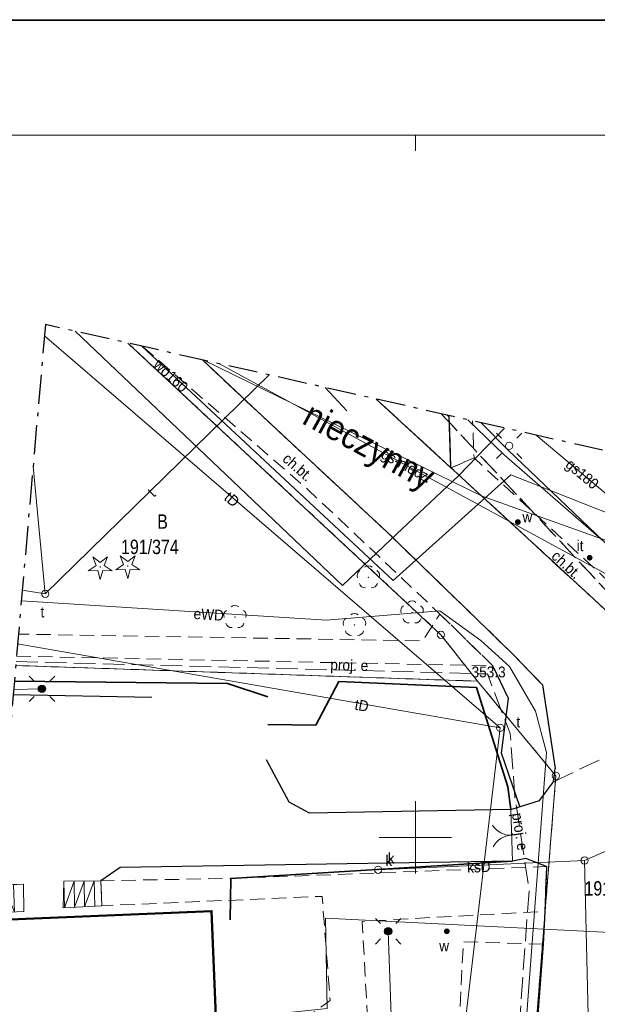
# Model space of a CAD drawing. Header units: metres. Extents: x 6605396 to 6605688, y 5559202 to 5559407.
# Tile 11 of 12: x 6605573 to 6605613, y 5559338 to 5559407. Entities that reach past the tile are written whole.
import ezdxf

# ---------------------------------------------------------------- set-up
doc = ezdxf.new("R2010")
doc.units = ezdxf.units.M
doc.header["$MEASUREMENT"] = 0
for name, pattern in [('1.0_0.5', [1.5, 1, -0.5]), ('1.5_0.5', [2, 1.5, -0.5]), ('212-500', [3.5, 2, -0.625, 0.25, -0.625]), ('219-500', [0]), ('egkk-500', [2, 1.5, -0.5]), ('egug-500', [1, 0.5, -0.5]), ('otob_500', [0])]:
    doc.linetypes.add(name, pattern=pattern)
doc.layers.get('0').update_dxf_attribs({"color": 2, "linetype": 'CONTINUOUS', "lineweight": 5})
for name, color, linetype in [('202-punkt graniczny', 7, 'CONTINUOUS'), ('203-punkt graniczny', 7, 'CONTINUOUS'), ('210-oznaczenie konturu użytku gruntowego', 7, 'CONTINUOUS'), ('211-numer działki ewidencyjnej', 7, 'CONTINUOUS'), ('217-kontur klasyfikacyjny', 7, 'CONTINUOUS'), ('218-kontur użytku gruntowego', 7, 'CONTINUOUS'), ('219-działka ewidencyjna', 7, 'CONTINUOUS'), ('312-budynek ewidencyjny', 7, 'CONTINUOUS'), ('brama', 7, 'CONTINUOUS'), ('chodnik', 7, 'CONTINUOUS'), ('chodnik-Atr17', 7, 'CONTINUOUS'), ('drzewo iglaste', 7, 'CONTINUOUS'), ('drzewo liściaste', 7, 'CONTINUOUS'), ('inny obiekt zagospodarowania terenu', 7, 'CONTINUOUS'), ('inny obiekt zagospodarowania terenu-Atr17', 7, 'CONTINUOUS'), ('jezdnia', 7, 'CONTINUOUS'), ('komora podziemna', 7, 'CONTINUOUS'), ('krawężnik', 7, 'CONTINUOUS'), ('latarnia', 7, 'CONTINUOUS'), ('maszt oświetleniowy', 7, 'CONTINUOUS'), ('Obszar opracowania', 7, 'CONTINUOUS'), ('obszar utwardzony', 7, 'CONTINUOUS'), ('ogrodzenie trwałe', 7, 'CONTINUOUS'), ('pikieta naturalna', 7, 'CONTINUOUS'), ('pikieta naturalna-Atr2', 7, 'CONTINUOUS'), ('przewód elektroenergetyczny podziemny', 7, 'CONTINUOUS'), ('przewód elektroenergetyczny podziemny - ob. projektowany', 7, 'CONTINUOUS'), ('przewód elektroenergetyczny podziemny - ob. projektowany-Atr1', 7, 'CONTINUOUS'), ('przewód elektroenergetyczny podziemny-Atr1', 7, 'CONTINUOUS'), ('przewód gazowy', 7, 'CONTINUOUS'), ('przewód gazowy-Atr1', 7, 'CONTINUOUS'), ('przewód gazowy-Atr6', 7, 'CONTINUOUS'), ('przewód kanalizacyjny', 7, 'CONTINUOUS'), ('przewód kanalizacyjny-Atr1', 7, 'CONTINUOUS'), ('przewód telekomunikacyjny podziemny', 7, 'CONTINUOUS'), ('przewód telekomunikacyjny podziemny-Atr1', 7, 'CONTINUOUS'), ('przewód wodociągowy', 7, 'CONTINUOUS'), ('przewód wodociągowy-Atr1', 7, 'CONTINUOUS'), ('Punkt budynku', 7, 'CONTINUOUS'), ('Ramki i opis wydruku', 7, 'CONTINUOUS'), ('schody w ciągu komunikacyjnym', 7, 'CONTINUOUS'), ('studnia kanalizacyjna', 7, 'CONTINUOUS'), ('studnia kanalizacyjna-Atr17', 7, 'CONTINUOUS'), ('Wstawianie ramki sekcyjnej z opisem', 7, 'CONTINUOUS'), ('właz do komory lub kanału - okrągły', 7, 'CONTINUOUS'), ('właz do komory lub kanału - okrągły-Atr17', 7, 'CONTINUOUS'), ('zasuwa lub zawór', 7, 'CONTINUOUS'), ('zasuwa lub zawór-Atr17', 7, 'CONTINUOUS')]:
    doc.layers.add(name, color=color, linetype=linetype)
doc.styles.get("Standard").update_dxf_attribs({"font": 'Working1250.shx', "width": 0.75})
doc.linetypes.add('902-500', pattern='A,3.75,0,[1,ksztalty.shx,S=0.5,R=0,X=0,Y=0],3.75', length=7.5)

# ---------------------------------------------------------------- blocks, each defined once
blk = doc.blocks.new('PUNKTBUD')
at = {"color": 0}
blk.add_circle((0, 0), 0.045, dxfattribs=at)
blk = doc.blocks.new('202')
at = {"color": 0, "linetype": 'Continuous', "lineweight": 0}
blk.add_circle((0, 0), 0.25, dxfattribs=at)
blk = doc.blocks.new('203')
at = {"linetype": 'Continuous', "lineweight": 0}
h = blk.add_hatch(color=0, dxfattribs=at)
edge = h.paths.add_edge_path()
edge.add_arc((0, 0), 0.045, 0, 360)
blk = doc.blocks.new('OP021')
at = {"linetype": 'Continuous', "lineweight": 13}
h = blk.add_hatch(color=0, dxfattribs=at)
edge = h.paths.add_edge_path()
edge.add_arc((0, 0), 0.05, 0, 360)
at = {"color": 0, "linetype": 'Continuous', "lineweight": 13}
for centre, start, end in [((0, 0.4), 49.272, 130.728), ((-0.38, 0.124), 121.308, 202.548), ((0.38, 0.124), 337.452, 58.692), ((-0.235, -0.324), 193.221, 274.871), ((0.235, -0.324), 265.129, 346.779)]:
    blk.add_arc(centre, 0.4, start, end, dxfattribs=at)
blk = doc.blocks.new('US15')
at = {"color": 0, "linetype": 'Continuous', "lineweight": 13}
blk.add_circle((0, 0), 0.25, dxfattribs=at)
blk = doc.blocks.new('US22')
at = {"color": 0, "linetype": 'Continuous', "lineweight": 13}
blk.add_circle((0, 0), 0.25, dxfattribs=at)
blk = doc.blocks.new('SUEM')
at = {"linetype": 'Continuous'}
h = blk.add_hatch(color=0, dxfattribs=at)
h.dxf.hatch_style = 1
edge = h.paths.add_edge_path()
edge.add_arc((0, 0), 0.25, 0, 360)
at = {"color": 0, "linetype": 'Continuous'}
for p, q in [((-0.53, 0.531), (-0.882, 0.885)), ((0.532, 0.531), (0.884, 0.885)), ((-0.53, -0.53), (-0.882, -0.883)), ((0.532, -0.53), (0.884, -0.883))]:
    blk.add_line(p, q, dxfattribs=at)
blk.add_circle((0, 0), 0.25, dxfattribs=at)
blk = doc.blocks.new('SM01')
at = {"color": 0, "linetype": 'Continuous', "lineweight": 13}
for p, q in [((-0.53, 0.531), (-0.883, 0.884)), ((0.531, 0.531), (0.884, 0.884)), ((-0.53, -0.53), (-0.883, -0.883)), ((0.531, -0.53), (0.884, -0.883))]:
    blk.add_line(p, q, dxfattribs=at)
blk.add_circle((0, 0), 0.25, dxfattribs=at)
blk = doc.blocks.new('US25')
at = {"linetype": 'Continuous', "lineweight": 0}
h = blk.add_hatch(color=0, dxfattribs=at)
edge = h.paths.add_edge_path()
edge.add_arc((0, 0), 0.2, 0, 360)
blk = doc.blocks.new('OK02')
at = {"color": 0, "linetype": 'Continuous', "lineweight": 0}
for centre, start, end in [((-1.5, 0), 0, 60), ((1.5, 0), 120, 180)]:
    blk.add_arc(centre, 1.5, start, end, dxfattribs=at)
blk = doc.blocks.new('PW01')
at = {"linetype": 'Continuous', "lineweight": 13}
h = blk.add_hatch(color=0, dxfattribs=at)
edge = h.paths.add_edge_path()
edge.add_arc((0, 0), 0.045, 0, 360)
blk = doc.blocks.new('OP011')
at = {"linetype": 'Continuous', "lineweight": 13}
h = blk.add_hatch(color=0, dxfattribs=at)
edge = h.paths.add_edge_path()
edge.add_arc((0, 0), 0.05, 0, 360)
at = {"color": 0, "linetype": 'Continuous', "lineweight": 13}
for p, q in [((-0.283, 0.093), (-0.512, 0.706)), ((-0.512, 0.706), (0, 0.299)), ((0, 0.299), (0.512, 0.706)), ((0.512, 0.706), (0.283, 0.093)), ((-0.828, -0.268), (-0.283, 0.093)), ((0.283, 0.093), (0.828, -0.268)), ((-0.175, -0.24), (-0.828, -0.268)), ((0, -0.87), (-0.175, -0.24)), ((0.175, -0.24), (0, -0.87)), ((0.828, -0.268), (0.175, -0.24))]:
    blk.add_line(p, q, dxfattribs=at)

msp = doc.modelspace()

# ---------------------------------------------------------------- linework, layer by layer
at = {"layer": '217-kontur klasyfikacyjny', "color": 92, "linetype": 'egkk-500', "lineweight": 18, "flags": 128}
msp.add_lwpolyline([(6605601.789, 5559379.313), (6605620.63, 5559359.11)], dxfattribs=at)
at = {"layer": '218-kontur użytku gruntowego', "color": 3, "linetype": 'egug-500', "lineweight": 18, "flags": 128}
for points in [[(6605580.105, 5559384.205), (6605601.77, 5559364.02)], [(6605601.77, 5559364.02), (6605580.105, 5559384.205)], [(6605620.63, 5559359.11), (6605601.789, 5559379.313)], [(6605601.789, 5559379.313), (6605620.63, 5559359.11)], [(6605601.77, 5559364.02), (6605604.3, 5559360.81)], [(6605604.3, 5559360.81), (6605601.77, 5559364.02)], [(6605604.3, 5559360.81), (6605572.353, 5559361.895)], [(6605572.353, 5559361.895), (6605604.3, 5559360.81)], [(6605604.3, 5559360.81), (6605609.72, 5559354.26)], [(6605609.72, 5559354.26), (6605604.3, 5559360.81)], [(6605609.72, 5559354.26), (6605604.2, 5559284.6)], [(6605604.2, 5559284.6), (6605609.72, 5559354.26)]]:
    msp.add_lwpolyline(points, dxfattribs=at)
at = {"layer": '219-działka ewidencyjna', "color": 7, "linetype": '219-500', "lineweight": 18, "flags": 128}
for points in [[(6605601.77, 5559364.02), (6605580.105, 5559384.205)], [(6605604.3, 5559360.81), (6605601.77, 5559364.02)], [(6605572.353, 5559361.895), (6605604.3, 5559360.81)], [(6605604.3, 5559360.81), (6605609.72, 5559354.26)], [(6605604.2, 5559284.6), (6605609.72, 5559354.26)]]:
    msp.add_lwpolyline(points, dxfattribs=at)
at = {"layer": '312-budynek ewidencyjny', "color": 7, "linetype": 'Continuous', "lineweight": 50, "flags": 128}
for points in [[(6605570.817, 5559344.283), (6605585.9, 5559344.9)], [(6605585.9, 5559344.9), (6605587.29, 5559311.33)]]:
    msp.add_lwpolyline(points, dxfattribs=at)
at = {"layer": 'brama', "color": 7, "linetype": 'otob_500', "lineweight": 18, "flags": 128}
msp.add_lwpolyline([(6605606.72, 5559348.35), (6605606.6, 5559351.94)], dxfattribs=at)
at = {"layer": 'chodnik', "color": 7, "linetype": '1.0_0.5', "lineweight": 18, "flags": 128}
for points in [[(6605581.12, 5559383.976), (6605592.58, 5559374.06), (6605601.7, 5559365.45)], [(6605601.7, 5559365.45), (6605605.36, 5559361.87), (6605606.44, 5559359.62), (6605605.96, 5559355.82), (6605607.22, 5559352.13), (6605608.58, 5559352.55), (6605609.56, 5559353.85), (6605609.68, 5559354.77), (6605608.8, 5559360.55), (6605606.66, 5559362.76), (6605598.06, 5559371.11), (6605589.07, 5559379.47), (6605585.272, 5559383.04)], [(6605602.199, 5559379.221), (6605602.34, 5559379.09)], [(6605602.34, 5559379.09), (6605602.46, 5559375.57), (6605604.06, 5559376.26), (6605603.963, 5559378.823)], [(6605572.409, 5559362.536), (6605605.36, 5559361.87), (6605601.7, 5559365.45), (6605600.5, 5559363.6), (6605572.542, 5559364.066)]]:
    msp.add_lwpolyline(points, dxfattribs=at)
for points in [[(6605602.46, 5559375.57), (6605602.64, 5559375.41), (6605611.74, 5559367.04), (6605618.54, 5559360.73), (6605619.07, 5559360.3), (6605619.91, 5559359.9), (6605620.81, 5559359.69), (6605621.83, 5559359.69), (6605622.94, 5559360.02), (6605625.4, 5559361.2), (6605624.84, 5559362.72), (6605622.11, 5559361.4), (6605621.28, 5559361.31), (6605620.51, 5559361.43), (6605619.8, 5559361.76), (6605612.99, 5559368.06), (6605604.06, 5559376.26)], [(6605578.25, 5559347), (6605578.32, 5559345.27), (6605593.55, 5559345.92), (6605594.11, 5559338.72), (6605589.56, 5559335.44), (6605592.25, 5559334.09), (6605593.05, 5559333.25), (6605593.35, 5559327.1), (6605589.77, 5559326.72), (6605589.39, 5559330.13), (6605588.09, 5559330.01), (6605588, 5559322.84), (6605589.93, 5559322.81), (6605589.93, 5559324.73), (6605593.06, 5559324.94), (6605593.08, 5559322.97), (6605590.07, 5559322.71), (6605590.17, 5559317.09), (6605590.25, 5559315.58), (6605590.43, 5559311.83), (6605594.1, 5559312.1), (6605594.47, 5559303.46), (6605597.19, 5559303.54), (6605601.51, 5559303.65), (6605601.17, 5559311.35), (6605605.44, 5559311.45), (6605606.39, 5559311.46), (6605606.71, 5559315.11), (6605606.83, 5559315.56), (6605607.41, 5559323.08), (6605607.5, 5559323.21), (6605607.61, 5559325.02), (6605604.97, 5559325.33), (6605604.83, 5559322.69), (6605597.5, 5559322.99), (6605596.32, 5559344.19), (6605608.96, 5559344.88), (6605609.07, 5559347.98), (6605587.24, 5559347.16)], [(6605608.84, 5559342.6), (6605603.32, 5559342.78), (6605603.08, 5559337.73), (6605608.46, 5559337.44)]]:
    msp.add_lwpolyline(points, close=True, dxfattribs=at)
at = {"layer": 'jezdnia', "color": 7, "linetype": '1.5_0.5', "lineweight": 18, "flags": 128}
for points in [[(6605585.272, 5559383.04), (6605589.07, 5559379.47), (6605598.06, 5559371.11), (6605606.66, 5559362.76), (6605608.8, 5559360.55), (6605609.68, 5559354.77), (6605609.56, 5559353.85)], [(6605609.56, 5559353.85), (6605621.83, 5559359.69), (6605620.81, 5559359.69), (6605619.91, 5559359.9), (6605619.07, 5559360.3), (6605618.54, 5559360.73), (6605611.74, 5559367.04), (6605602.64, 5559375.41), (6605597.3, 5559380.326)]]:
    msp.add_lwpolyline(points, dxfattribs=at)
at = {"layer": 'krawężnik', "color": 7, "linetype": 'Continuous', "lineweight": 25, "flags": 128}
for points in [[(6605585.272, 5559383.04), (6605589.07, 5559379.47), (6605598.06, 5559371.11), (6605606.66, 5559362.76), (6605608.8, 5559360.55), (6605609.68, 5559354.77)], [(6605602.46, 5559375.57), (6605597.296, 5559380.327)], [(6605602.46, 5559375.57), (6605602.34, 5559379.09), (6605602.199, 5559379.221)], [(6605620.81, 5559359.69), (6605619.91, 5559359.9), (6605619.07, 5559360.3), (6605618.54, 5559360.73), (6605611.74, 5559367.04), (6605602.64, 5559375.41), (6605602.46, 5559375.57)], [(6605607.22, 5559352.13), (6605605.96, 5559355.82), (6605606.44, 5559359.62), (6605605.36, 5559361.87)], [(6605572.178, 5559359.891), (6605581.76, 5559359.7)], [(6605606.6, 5559351.94), (6605592.68, 5559351.67), (6605591.27, 5559352.44), (6605589.7, 5559355.37)], [(6605606.6, 5559351.94), (6605608.58, 5559352.55), (6605609.56, 5559353.85), (6605609.68, 5559354.77)], [(6605609.07, 5559347.98), (6605607.65, 5559348.55), (6605606.72, 5559348.35), (6605579.57, 5559347.92), (6605578.25, 5559347)], [(6605609.07, 5559347.98), (6605608.96, 5559344.88), (6605608.84, 5559342.6), (6605608.46, 5559337.44), (6605608.16, 5559334.36), (6605607.64, 5559326.41), (6605607.52, 5559325.13), (6605604.89, 5559325.45), (6605604.73, 5559322.72)]]:
    msp.add_lwpolyline(points, dxfattribs=at)
at = {"layer": 'Obszar opracowania', "color": 7, "linetype": '212-500', "lineweight": 25, "flags": 128}
msp.add_lwpolyline([(6605574.41, 5559385.49), (6605566.82, 5559298.44), (6605521.47, 5559277.55), (6605522.93, 5559208.52), (6605592.75, 5559210.86), (6605640.73, 5559236.61), (6605668.25, 5559364.32)], close=True, dxfattribs=at)
at = {"layer": 'obszar utwardzony', "color": 7, "linetype": '1.5_0.5', "lineweight": 18, "flags": 128}
msp.add_lwpolyline([(6605597.296, 5559380.327), (6605602.46, 5559375.57), (6605602.34, 5559379.09), (6605602.199, 5559379.221)], dxfattribs=at)
at = {"layer": 'ogrodzenie trwałe', "color": 7, "linetype": '902-500', "lineweight": 35, "flags": 128}
for points in [[(6605589.79, 5559359.72), (6605587, 5559360.64), (6605572.258, 5559360.806)], [(6605606.6, 5559351.94), (6605606.39, 5559353.49), (6605604.24, 5559360.37), (6605594.71, 5559360.79), (6605593.11, 5559357.77), (6605589.79, 5559357.8)], [(6605606.72, 5559348.35), (6605587.24, 5559347.16), (6605587.18, 5559344.3)]]:
    msp.add_lwpolyline(points, dxfattribs=at)
at = {"layer": 'przewód elektroenergetyczny podziemny', "color": 1, "linetype": 'Continuous', "lineweight": 18, "flags": 128}
for points in [[(6605626.72, 5559356.94), (6605623.16, 5559360.8), (6605606.42, 5559376.79), (6605604.547, 5559378.691)], [(6605572.743, 5559366.371), (6605593.86, 5559365.02), (6605601.69, 5559365.68), (6605604.52, 5559363.62)], [(6605604.52, 5559363.62), (6605606.51, 5559361.83), (6605608.32, 5559358.74), (6605609.08, 5559355.87), (6605607.65, 5559336.9), (6605606.46, 5559320.95), (6605605.78, 5559314.82)], [(6605572.207, 5559360.227), (6605574.17, 5559360.28)], [(6605590.942, 5559210.799), (6605591.33, 5559210.93), (6605593.89, 5559237.92), (6605595.99, 5559258.44), (6605597.99, 5559272.92), (6605599.03, 5559274.03), (6605604.31, 5559284.94), (6605603.62, 5559300.19), (6605602.62, 5559311.72), (6605598.84, 5559323.47), (6605598.12, 5559343.5)]]:
    msp.add_lwpolyline(points, dxfattribs=at)
at = {"layer": 'przewód elektroenergetyczny podziemny - ob. projektowany', "color": 1, "linetype": '1.5_0.5', "lineweight": 18, "flags": 128}
msp.add_lwpolyline([(6605572.376, 5559362.167), (6605604.99, 5559361.31), (6605606.56, 5559357.19), (6605606.89, 5559352.77), (6605607.87, 5559346.42), (6605607.15, 5559336.38), (6605619.05, 5559335.46), (6605619.54, 5559334.17), (6605613.92, 5559321.94), (6605615.18, 5559317.13), (6605621.42, 5559314.07)], dxfattribs=at)
at = {"layer": 'przewód gazowy', "color": 52, "linetype": 'Continuous', "lineweight": 18, "flags": 128}
for points in [[(6605576.47, 5559385.025), (6605594.97, 5559367.43), (6605598.28, 5559370.59), (6605603, 5559375.05), (6605606.169, 5559378.325)], [(6605630.97, 5559342.28), (6605635.86, 5559352.52), (6605637.85, 5559356.8), (6605627.16, 5559361.65), (6605615.56, 5559366.95), (6605586.398, 5559382.786)], [(6605608.368, 5559377.829), (6605616.35, 5559371.13), (6605627.86, 5559362.62)], [(6605630.42, 5559342.56), (6605593.78, 5559344.42), (6605593.89, 5559338.17), (6605586.21, 5559337.35)]]:
    msp.add_lwpolyline(points, dxfattribs=at)
at = {"layer": 'przewód kanalizacyjny', "color": 34, "linetype": 'Continuous', "lineweight": 18, "flags": 128}
for points in [[(6605593.769, 5559381.123), (6605595.25, 5559379.52)], [(6605598.22, 5559241.19), (6605600.84, 5559255.41), (6605604.69, 5559271.21), (6605611.95, 5559302.08), (6605612.54, 5559313.34), (6605611.71, 5559348.4), (6605636.19, 5559359.14), (6605647.05, 5559355.53), (6605655.79, 5559351.81), (6605659.73, 5559350.24), (6605664.614, 5559347.448)], [(6605611.71, 5559348.4), (6605597.43, 5559347.76)]]:
    msp.add_lwpolyline(points, dxfattribs=at)
at = {"layer": 'przewód telekomunikacyjny podziemny', "color": 30, "linetype": 'Continuous', "lineweight": 18, "flags": 128}
for points in [[(6605574.341, 5559384.697), (6605605.87, 5559357.58)], [(6605574.4, 5559366.85), (6605589.898, 5559381.996)], [(6605603.631, 5559378.898), (6605606.15, 5559376.47), (6605622.77, 5559362.01), (6605625.67, 5559353.62), (6605629.49, 5559346.82)], [(6605574.4, 5559366.85), (6605573.552, 5559375.653)], [(6605572.807, 5559367.107), (6605574.4, 5559366.85)], [(6605572.484, 5559363.402), (6605605.87, 5559357.58)], [(6605605.87, 5559357.58), (6605603.35, 5559336.41), (6605627.64, 5559332.15), (6605648.45, 5559330.45), (6605659.856, 5559325.366)]]:
    msp.add_lwpolyline(points, dxfattribs=at)
at = {"layer": 'przewód wodociągowy', "color": 5, "linetype": 'Continuous', "lineweight": 18, "flags": 128}
for points in [[(6605630.28, 5559365.54), (6605629.29, 5559366.12), (6605606.6, 5559375.08), (6605598.46, 5559367.77), (6605581.089, 5559383.983)], [(6605630.52, 5559364.35), (6605604.63, 5559373.6), (6605585.361, 5559383.019)]]:
    msp.add_lwpolyline(points, dxfattribs=at)
at = {"layer": 'Ramki i opis wydruku', "color": 7, "linetype": 'Continuous', "lineweight": 13, "flags": 128}
for points in [[(6605396.12, 5559398.58), (6605688.12, 5559398.58), (6605688.12, 5559406.58), (6605396.12, 5559406.58)], [(6605396.17, 5559201.63), (6605688.07, 5559201.63), (6605688.07, 5559406.53), (6605396.17, 5559406.53)], [(6605396.17, 5559201.58), (6605688.07, 5559201.58), (6605688.07, 5559398.58), (6605396.17, 5559398.58)]]:
    msp.add_lwpolyline(points, close=True, dxfattribs=at)
at = {"layer": 'schody w ciągu komunikacyjnym', "color": 7, "linetype": 'Continuous', "lineweight": 18, "flags": 128}
for points in [[(6605572.89, 5559346.76), (6605572.92, 5559344.86), (6605572.92, 5559344.86), (6605570.861, 5559344.786), (6605571.026, 5559346.674), (6605572.89, 5559346.76), (6605572.19, 5559346.73), (6605572.28, 5559344.84), (6605571.49, 5559346.7), (6605571.58, 5559344.81), (6605570.873, 5559344.928), (6605570.88, 5559344.79)], [(6605578.25, 5559347), (6605578.32, 5559345.27), (6605578.32, 5559345.27), (6605575.64, 5559345.12), (6605575.64, 5559345.12), (6605575.69, 5559346.96), (6605575.69, 5559346.96), (6605578.25, 5559347), (6605575.69, 5559346.96), (6605575.72, 5559345.12), (6605576.39, 5559346.97), (6605576.42, 5559345.16), (6605577.09, 5559346.98), (6605577.12, 5559345.2), (6605577.79, 5559346.99), (6605577.82, 5559345.24)]]:
    msp.add_lwpolyline(points, dxfattribs=at)
at = {"layer": 'Wstawianie ramki sekcyjnej z opisem', "color": 7, "linetype": 'Continuous', "lineweight": 13, "flags": 128}
for points in [[(6605600, 5559397.5), (6605600, 5559398.58)], [(6605600, 5559347.5), (6605600, 5559352.5)], [(6605597.5, 5559350), (6605602.5, 5559350)]]:
    msp.add_lwpolyline(points, dxfattribs=at)

# ---------------------------------------------------------------- block references
at = {"layer": '202-punkt graniczny', "color": 7, "linetype": 'Continuous', "lineweight": 18}
for p in [(6605601.77, 5559364.02), (6605609.72, 5559354.26)]:
    msp.add_blockref('202', p, dxfattribs=at)
at = {"layer": '203-punkt graniczny', "color": 7, "linetype": 'Continuous', "lineweight": 18}
msp.add_blockref('203', (6605604.3, 5559360.81), dxfattribs=at)
at = {"layer": 'brama', "color": 7, "linetype": 'Continuous', "lineweight": 18, "rotation": 91.91399999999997}
msp.add_blockref('OK02', (6605606.66, 5559350.145), dxfattribs=at)
at = {"layer": 'drzewo iglaste', "color": 94, "linetype": 'Continuous', "lineweight": 18}
for p in [(6605578.2, 5559368.71), (6605580.1, 5559368.78)]:
    msp.add_blockref('OP011', p, dxfattribs=at)
at = {"layer": 'drzewo liściaste', "color": 94, "linetype": 'Continuous', "lineweight": 18}
for p in [(6605596.75, 5559367.99), (6605599.77, 5559365.56), (6605587.52, 5559365.24), (6605595.79, 5559364.7)]:
    msp.add_blockref('OP021', p, dxfattribs=at)
at = {"layer": 'inny obiekt zagospodarowania terenu', "color": 7, "linetype": 'Continuous', "lineweight": 18}
msp.add_blockref('US25', (6605612.06, 5559369.35), dxfattribs=at)
at = {"layer": 'komora podziemna', "color": 30, "linetype": 'Continuous', "lineweight": 18}
for p in [(6605574.4, 5559366.85), (6605605.87, 5559357.58)]:
    msp.add_blockref('US15', p, dxfattribs=at)
at = {"layer": 'latarnia', "color": 7, "linetype": 'Continuous', "lineweight": 18}
msp.add_blockref('SM01', (6605606.49, 5559377.09), dxfattribs=at)
at = {"layer": 'maszt oświetleniowy', "color": 7, "linetype": 'Continuous', "lineweight": 18}
for p in [(6605574.17, 5559360.28), (6605598.12, 5559343.5)]:
    msp.add_blockref('SUEM', p, dxfattribs=at)
at = {"layer": 'pikieta naturalna', "color": 7, "linetype": 'Continuous', "lineweight": 13}
msp.add_blockref('PW01', (6605603.89, 5559361.31), dxfattribs=at)
at = {"layer": 'Punkt budynku', "color": 5, "linetype": 'Continuous', "lineweight": 18}
msp.add_blockref('PUNKTBUD', (6605585.9, 5559344.9), dxfattribs=at)
at = {"layer": 'studnia kanalizacyjna', "color": 34, "linetype": 'Continuous', "lineweight": 18}
msp.add_blockref('US15', (6605597.43, 5559347.76), dxfattribs=at)
at = {"layer": 'właz do komory lub kanału - okrągły', "color": 7, "linetype": 'Continuous', "lineweight": 18}
for p in [(6605574.4, 5559366.85), (6605605.87, 5559357.58), (6605611.71, 5559348.4), (6605597.43, 5559347.76)]:
    msp.add_blockref('US22', p, dxfattribs=at)
at = {"layer": 'zasuwa lub zawór', "color": 5, "linetype": 'Continuous', "lineweight": 18}
for p in [(6605607.09, 5559371.82), (6605602.18, 5559343.5)]:
    msp.add_blockref('US25', p, dxfattribs=at)

# ---------------------------------------------------------------- texts
at = {"layer": '210-oznaczenie konturu użytku gruntowego', "color": 3, "linetype": 'Continuous', "lineweight": 13, "insert": (6605582.51, 5559371.853333), "char_height": 1, "attachment_point": 5, "line_spacing_factor": 0.6}
msp.add_mtext('\\fArial|b0|i0|c238238|p39;\\H1x;\\W0.79;B', dxfattribs=at)
at = {"layer": '211-numer działki ewidencyjnej', "color": 7, "linetype": 'Continuous', "lineweight": 13, "char_height": 1, "line_spacing_factor": 0.6}
for s, insert, attachment_point in [('\\fArial|b0|i0|c238238|p39;\\H1x;\\W0.79;191/374', (6605579.64, 5559369.586667), 7), ('\\fArial|b0|i0|c238238|p39;\\H1x;\\W0.79;191/313', (6605611.7, 5559346.97), 1)]:
    msp.add_mtext(s, dxfattribs=dict(at, insert=insert, attachment_point=attachment_point))
at = {"layer": 'chodnik-Atr17', "color": 7, "char_height": 0.75, "attachment_point": 7, "line_spacing_factor": 0.6}
for insert, rotation in [((6605590.735985, 5559376.081323), 319.00001703), ((6605590.735985, 5559376.081323), 319.00001703), ((6605609.34091, 5559369.365858), 317.43997861)]:
    msp.add_mtext('\\fArial|b0|i0|c238238|p39;\\H1x;\\W0.9;ch.bt.', dxfattribs=dict(at, insert=insert, rotation=rotation))
at = {"layer": 'inny obiekt zagospodarowania terenu-Atr17', "color": 7, "insert": (6605611.16, 5559369.8), "char_height": 0.75, "attachment_point": 7, "line_spacing_factor": 0.6}
msp.add_mtext('\\fArial|b0|i0|c238238|p39;\\H1x;\\W0.9;it', dxfattribs=at)
at = {"layer": 'pikieta naturalna-Atr2', "color": 7, "insert": (6605603.89, 5559361.06), "char_height": 0.75, "attachment_point": 7, "line_spacing_factor": 0.6}
msp.add_mtext('\\fArial|b0|i0|c238238|p39;\\H1x;\\W0.9;353.3', dxfattribs=at)
at = {"layer": 'przewód elektroenergetyczny podziemny - ob. projektowany-Atr1', "color": 1, "char_height": 0.75, "line_spacing_factor": 0.6}
for insert, attachment_point, rotation in [((6605594.10343, 5559361.350086), 7, 358.49397956), ((6605606.936462, 5559351.680935), 4, 278.77299596)]:
    msp.add_mtext('\\fArial|b0|i0|c238238|p39;\\H1x;\\W0.9;proj. e', dxfattribs=dict(at, insert=insert, attachment_point=attachment_point, rotation=rotation))
at = {"layer": 'przewód elektroenergetyczny podziemny-Atr1', "color": 1, "insert": (6605584.662016, 5559365.485255), "char_height": 0.75, "attachment_point": 4, "rotation": 356.33802509, "line_spacing_factor": 0.6}
msp.add_mtext('\\fArial|b0|i0|c238238|p39;\\H1x;\\W0.9;eWD', dxfattribs=at)
at = {"layer": 'przewód gazowy-Atr1', "color": 40, "char_height": 0.75, "attachment_point": 4, "line_spacing_factor": 0.6}
for s, insert, rotation in [('\\fArial|b0|i0|c238238|p39;\\H1x;\\W0.9;gs-niecz.', (6605597.690349, 5559376.510151), 331.49698515), ('\\fArial|b0|i0|c238238|p39;\\H1x;\\W0.9;gs180', (6605610.489638, 5559375.884256), 319.99199242), ('\\fArial|b0|i0|c238238|p39;\\H1x;\\W0.9;gs180', (6605610.489638, 5559375.884256), 319.99199242)]:
    msp.add_mtext(s, dxfattribs=dict(at, insert=insert, rotation=rotation))
at = {"layer": 'przewód gazowy-Atr6', "color": 7, "insert": (6605592.370815, 5559379.213686), "char_height": 1.75, "attachment_point": 4, "rotation": 331.49698515, "line_spacing_factor": 0.6}
msp.add_mtext('\\fArial|b0|i0|c238238|p39;\\H1x;\\W0.903;nieczynny', dxfattribs=at)
at = {"layer": 'przewód kanalizacyjny-Atr1', "color": 34, "insert": (6605603.575596, 5559347.915125), "char_height": 0.75, "attachment_point": 4, "rotation": 2.56599055, "line_spacing_factor": 0.6}
msp.add_mtext('\\fArial|b0|i0|c238238|p39;\\H1x;\\W0.9;ksD', dxfattribs=at)
at = {"layer": 'przewód telekomunikacyjny podziemny-Atr1', "color": 30, "char_height": 0.75, "attachment_point": 4, "line_spacing_factor": 0.6}
for s, insert, rotation in [('\\fArial|b0|i0|c238238|p39;\\H1x;\\W0.9;t', (6605581.647367, 5559373.750602), 44.34199418), ('\\fArial|b0|i0|c238238|p39;\\H1x;\\W0.9;t', (6605581.647367, 5559373.750602), 44.34199418), ('\\fArial|b0|i0|c238238|p39;\\H1x;\\W0.9;tD', (6605586.948491, 5559373.69523), 319.3019937), ('\\fArial|b0|i0|c238238|p39;\\H1x;\\W0.9;tD', (6605595.828524, 5559359.206859), 350.10698243)]:
    msp.add_mtext(s, dxfattribs=dict(at, insert=insert, rotation=rotation))
at = {"layer": 'przewód wodociągowy-Atr1', "color": 5, "insert": (6605582.064709, 5559382.898619), "char_height": 0.75, "attachment_point": 4, "rotation": 316.97400134, "line_spacing_factor": 0.6}
msp.add_mtext('\\fArial|b0|i0|c238238|p39;\\H1x;\\W0.9;wo160', dxfattribs=at)
at = {"layer": 'studnia kanalizacyjna-Atr17', "color": 34, "insert": (6605597.93, 5559348.01), "char_height": 0.75, "attachment_point": 7, "line_spacing_factor": 0.6}
msp.add_mtext('\\fArial|b0|i0|c238238|p39;\\H1x;\\W0.9;k', dxfattribs=at)
at = {"layer": 'właz do komory lub kanału - okrągły-Atr17', "color": 7, "char_height": 0.75, "attachment_point": 7, "line_spacing_factor": 0.6}
for s, insert in [('\\fArial|b0|i0|c238238|p39;\\H1x;\\W0.9;t', (6605574.07, 5559365.21)), ('\\fArial|b0|i0|c238238|p39;\\H1x;\\W0.9;t', (6605606.99, 5559357.6)), ('\\fArial|b0|i0|c238238|p39;\\H1x;\\W0.9;k', (6605598.09, 5559348.17))]:
    msp.add_mtext(s, dxfattribs=dict(at, insert=insert))
at = {"layer": 'zasuwa lub zawór-Atr17', "color": 5, "char_height": 0.75, "attachment_point": 7, "line_spacing_factor": 0.6}
for insert in [(6605607.41, 5559371.8), (6605601.65, 5559342.11)]:
    msp.add_mtext('\\fArial|b0|i0|c238238|p39;\\H1x;\\W0.9;w', dxfattribs=dict(at, insert=insert))

doc.saveas('drawing.dxf')
